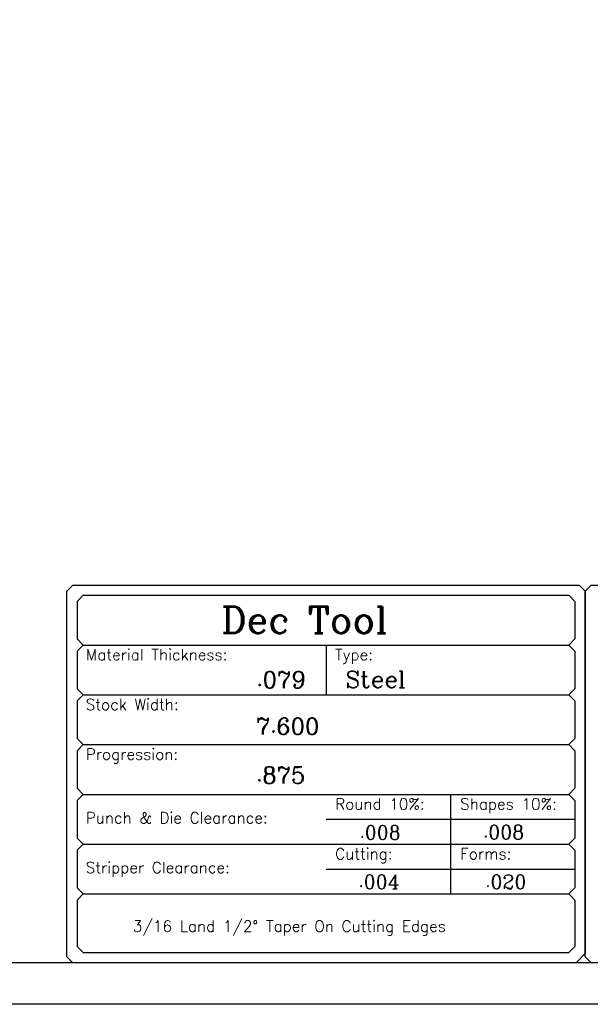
# Model space of a CAD drawing. Header units: inches. Extents: x -59 to 40, y -86 to 20.
# Tile 51 of 75: x 29.66 to 33.1, y -50.15 to -44.22. Entities that reach past the tile are written whole.
import ezdxf

# ---------------------------------------------------------------- set-up
doc = ezdxf.new("R2010")
doc.units = ezdxf.units.IN
doc.header["$MEASUREMENT"] = 0
for name, color, linetype in [('DSS-M-D', 2, 'Continuous'), ('DSS-M-S', 7, 'Continuous'), ('DST-M-D', 2, 'Continuous'), ('DST-M-S', 7, 'Continuous'), ('SVA-M-D', 2, 'Continuous'), ('SVA-M-S', 7, 'Continuous'), ('SVB-M-D', 2, 'Continuous'), ('SVB-M-S', 7, 'Continuous'), ('SVD-M-D', 2, 'Continuous'), ('SVD-M-S', 7, 'Continuous'), ('SVE-M-D', 2, 'Continuous'), ('SVE-M-S', 7, 'Continuous'), ('SVF-M-d', 2, 'Continuous'), ('SVF-M-S', 7, 'Continuous')]:
    doc.layers.add(name, color=color, linetype=linetype)
doc.styles.add('C', font='COMPLEX.SHX')

msp = doc.modelspace()

# ---------------------------------------------------------------- linework, layer by layer
at = {"layer": 'DSS-M-S'}
for p, q in [((30.00676, -47.72391), (30.04368, -47.68699)), ((30.04368, -47.68699), (32.96982, -47.68699)), ((33.00673, -47.72391), (32.96982, -47.68699)), ((30.00676, -47.72391), (30.00676, -47.95008)), ((33.00673, -47.72391), (33.00673, -47.95008)), ((30.00676, -47.95008), (30.04368, -47.98699)), ((30.00676, -48.02391), (30.04368, -47.98699)), ((30.04368, -47.98699), (32.96982, -47.98699)), ((31.50676, -47.98699), (31.50676, -48.28699)), ((33.00673, -47.95008), (32.96982, -47.98699)), ((33.00673, -48.02391), (32.96982, -47.98699)), ((30.00676, -48.02391), (30.00676, -48.25008)), ((33.00673, -48.02391), (33.00673, -48.25008)), ((30.00676, -48.25008), (30.04368, -48.28699)), ((30.00676, -48.32391), (30.04368, -48.28699)), ((30.04368, -48.28699), (32.96982, -48.28699)), ((33.00673, -48.25008), (32.96982, -48.28699)), ((33.00673, -48.32391), (32.96982, -48.28699)), ((30.00676, -48.32391), (30.00676, -48.55008)), ((33.00673, -48.32391), (33.00673, -48.55008)), ((30.00676, -48.55008), (30.04368, -48.58699)), ((30.00676, -48.62391), (30.04368, -48.58699)), ((30.04368, -48.58699), (32.96982, -48.58699)), ((33.00673, -48.55008), (32.96982, -48.58699)), ((33.00673, -48.62391), (32.96982, -48.58699)), ((30.00676, -48.62391), (30.00676, -48.85008)), ((33.00673, -48.62391), (33.00673, -48.85008)), ((30.00676, -48.85008), (30.04368, -48.88699)), ((30.00676, -48.92391), (30.04368, -48.88699)), ((30.04368, -48.88699), (32.96982, -48.88699)), ((32.25676, -48.88699), (32.25676, -49.18699)), ((33.00673, -48.85008), (32.96982, -48.88699)), ((33.00673, -48.92391), (32.96982, -48.88699)), ((30.00676, -48.92391), (30.00676, -49.15008)), ((33.00673, -48.92391), (33.00673, -49.15008)), ((31.50676, -49.03699), (33.00676, -49.03699)), ((30.00676, -49.15008), (30.04368, -49.18699)), ((33.00673, -49.15008), (32.96982, -49.18699)), ((30.00676, -49.2239), (30.04368, -49.18699)), ((30.00676, -49.2239), (30.00676, -49.45008)), ((30.04368, -49.18699), (32.96982, -49.18699)), ((32.25676, -49.18699), (32.25676, -49.48699)), ((33.00673, -49.2239), (32.96982, -49.18699)), ((33.00673, -49.2239), (33.00673, -49.45008)), ((31.50676, -49.33699), (33.00676, -49.33699)), ((30.00676, -49.45008), (30.04368, -49.48699)), ((33.00673, -49.45008), (32.96982, -49.48699)), ((30.00676, -49.5239), (30.04368, -49.48699)), ((30.00676, -49.5239), (30.00676, -49.80342)), ((30.04368, -49.48699), (32.96982, -49.48699)), ((33.00673, -49.5239), (32.96982, -49.48699)), ((33.00673, -49.5239), (33.00673, -49.80342)), ((30.00676, -49.80342), (30.04368, -49.84033)), ((33.00673, -49.80342), (32.96982, -49.84033)), ((30.04368, -49.84033), (32.96982, -49.84033))]:
    msp.add_line(p, q, dxfattribs=at)
at = {"layer": 'DSS-M-S', "color": 7}
for points in [[(-7.73176, -16.27682), (39.76824, -16.27682), (39.76824, -50.15183), (-7.73176, -50.15183)], [(-7.48176, -49.90183), (-7.48176, -16.52682), (39.51824, -16.52682), (39.51824, -49.90183)]]:
    msp.add_lwpolyline(points, close=True, dxfattribs=at)
at = {"layer": 'DSS-M-S'}
for points in [[(33.06826, -47.66238), (33.06826, -49.84649), (33.01292, -49.90183), (29.98215, -49.90183), (29.94524, -49.86492), (29.94524, -47.66238), (29.98215, -47.62547), (33.03134, -47.62547)], [(39.51824, -47.66238), (39.51824, -49.84649), (39.4629, -49.90183), (33.10517, -49.90183), (33.06826, -49.86492), (33.06826, -47.66238), (33.10517, -47.62547), (39.48133, -47.62547)]]:
    msp.add_lwpolyline(points, close=True, dxfattribs=at)
at = {"layer": 'DST-M-S'}
for p, q in [((30.00676, -47.72391), (30.04368, -47.68699)), ((30.04368, -47.68699), (32.96982, -47.68699)), ((33.00673, -47.72391), (32.96982, -47.68699)), ((30.00676, -47.72391), (30.00676, -47.95008)), ((33.00673, -47.72391), (33.00673, -47.95008)), ((30.00676, -47.95008), (30.04368, -47.98699)), ((30.00676, -48.02391), (30.04368, -47.98699)), ((30.04368, -47.98699), (32.96982, -47.98699)), ((31.50676, -47.98699), (31.50676, -48.28699)), ((33.00673, -47.95008), (32.96982, -47.98699)), ((33.00673, -48.02391), (32.96982, -47.98699)), ((30.00676, -48.02391), (30.00676, -48.25008)), ((33.00673, -48.02391), (33.00673, -48.25008)), ((30.00676, -48.25008), (30.04368, -48.28699)), ((30.00676, -48.32391), (30.04368, -48.28699)), ((30.04368, -48.28699), (32.96982, -48.28699)), ((33.00673, -48.25008), (32.96982, -48.28699)), ((33.00673, -48.32391), (32.96982, -48.28699)), ((30.00676, -48.32391), (30.00676, -48.55008)), ((33.00673, -48.32391), (33.00673, -48.55008)), ((30.00676, -48.55008), (30.04368, -48.58699)), ((30.00676, -48.62391), (30.04368, -48.58699)), ((30.04368, -48.58699), (32.96982, -48.58699)), ((33.00673, -48.55008), (32.96982, -48.58699)), ((33.00673, -48.62391), (32.96982, -48.58699)), ((30.00676, -48.62391), (30.00676, -48.85008)), ((33.00673, -48.62391), (33.00673, -48.85008)), ((30.00676, -48.85008), (30.04368, -48.88699)), ((30.00676, -48.92391), (30.04368, -48.88699)), ((30.04368, -48.88699), (32.96982, -48.88699)), ((32.25676, -48.88699), (32.25676, -49.18699)), ((33.00673, -48.85008), (32.96982, -48.88699)), ((33.00673, -48.92391), (32.96982, -48.88699)), ((30.00676, -48.92391), (30.00676, -49.15008)), ((33.00673, -48.92391), (33.00673, -49.15008)), ((31.50676, -49.03699), (33.00676, -49.03699)), ((30.00676, -49.15008), (30.04368, -49.18699)), ((33.00673, -49.15008), (32.96982, -49.18699)), ((30.00676, -49.2239), (30.04368, -49.18699)), ((30.00676, -49.2239), (30.00676, -49.45008)), ((30.04368, -49.18699), (32.96982, -49.18699)), ((32.25676, -49.18699), (32.25676, -49.48699)), ((33.00673, -49.2239), (32.96982, -49.18699)), ((33.00673, -49.2239), (33.00673, -49.45008)), ((31.50676, -49.33699), (33.00676, -49.33699)), ((30.00676, -49.45008), (30.04368, -49.48699)), ((33.00673, -49.45008), (32.96982, -49.48699)), ((30.00676, -49.5239), (30.04368, -49.48699)), ((30.00676, -49.5239), (30.00676, -49.80342)), ((30.04368, -49.48699), (32.96982, -49.48699)), ((33.00673, -49.5239), (32.96982, -49.48699)), ((33.00673, -49.5239), (33.00673, -49.80342)), ((30.00676, -49.80342), (30.04368, -49.84033)), ((33.00673, -49.80342), (32.96982, -49.84033)), ((30.04368, -49.84033), (32.96982, -49.84033))]:
    msp.add_line(p, q, dxfattribs=at)
at = {"layer": 'DST-M-S', "color": 7}
for points in [[(-7.73176, -16.27682), (39.76824, -16.27682), (39.76824, -50.15183), (-7.73176, -50.15183)], [(-7.48176, -49.90183), (-7.48176, -16.52682), (39.51824, -16.52682), (39.51824, -49.90183)]]:
    msp.add_lwpolyline(points, close=True, dxfattribs=at)
at = {"layer": 'DST-M-S'}
for points in [[(33.06826, -47.66238), (33.06826, -49.84649), (33.01292, -49.90183), (29.98215, -49.90183), (29.94524, -49.86492), (29.94524, -47.66238), (29.98215, -47.62547), (33.03134, -47.62547)], [(39.51824, -47.66238), (39.51824, -49.84649), (39.4629, -49.90183), (33.10517, -49.90183), (33.06826, -49.86492), (33.06826, -47.66238), (33.10517, -47.62547), (39.48133, -47.62547)]]:
    msp.add_lwpolyline(points, close=True, dxfattribs=at)
at = {"layer": 'SVA-M-S'}
for p, q in [((30.00676, -47.72391), (30.04368, -47.68699)), ((30.04368, -47.68699), (32.96982, -47.68699)), ((33.00673, -47.72391), (32.96982, -47.68699)), ((30.00676, -47.72391), (30.00676, -47.95008)), ((33.00673, -47.72391), (33.00673, -47.95008)), ((30.00676, -47.95008), (30.04368, -47.98699)), ((30.00676, -48.02391), (30.04368, -47.98699)), ((30.04368, -47.98699), (32.96982, -47.98699)), ((31.50676, -47.98699), (31.50676, -48.28699)), ((33.00673, -47.95008), (32.96982, -47.98699)), ((33.00673, -48.02391), (32.96982, -47.98699)), ((30.00676, -48.02391), (30.00676, -48.25008)), ((33.00673, -48.02391), (33.00673, -48.25008)), ((30.00676, -48.25008), (30.04368, -48.28699)), ((30.00676, -48.32391), (30.04368, -48.28699)), ((30.04368, -48.28699), (32.96982, -48.28699)), ((33.00673, -48.25008), (32.96982, -48.28699)), ((33.00673, -48.32391), (32.96982, -48.28699)), ((30.00676, -48.32391), (30.00676, -48.55008)), ((33.00673, -48.32391), (33.00673, -48.55008)), ((30.00676, -48.55008), (30.04368, -48.58699)), ((30.00676, -48.62391), (30.04368, -48.58699)), ((30.04368, -48.58699), (32.96982, -48.58699)), ((33.00673, -48.55008), (32.96982, -48.58699)), ((33.00673, -48.62391), (32.96982, -48.58699)), ((30.00676, -48.62391), (30.00676, -48.85008)), ((33.00673, -48.62391), (33.00673, -48.85008)), ((30.00676, -48.85008), (30.04368, -48.88699)), ((30.00676, -48.92391), (30.04368, -48.88699)), ((30.04368, -48.88699), (32.96982, -48.88699)), ((32.25676, -48.88699), (32.25676, -49.18699)), ((33.00673, -48.85008), (32.96982, -48.88699)), ((33.00673, -48.92391), (32.96982, -48.88699)), ((30.00676, -48.92391), (30.00676, -49.15008)), ((33.00673, -48.92391), (33.00673, -49.15008)), ((31.50676, -49.03699), (33.00676, -49.03699)), ((30.00676, -49.15008), (30.04368, -49.18699)), ((33.00673, -49.15008), (32.96982, -49.18699)), ((30.00676, -49.2239), (30.04368, -49.18699)), ((30.00676, -49.2239), (30.00676, -49.45008)), ((30.04368, -49.18699), (32.96982, -49.18699)), ((32.25676, -49.18699), (32.25676, -49.48699)), ((33.00673, -49.2239), (32.96982, -49.18699)), ((33.00673, -49.2239), (33.00673, -49.45008)), ((31.50676, -49.33699), (33.00676, -49.33699)), ((30.00676, -49.45008), (30.04368, -49.48699)), ((33.00673, -49.45008), (32.96982, -49.48699)), ((30.00676, -49.5239), (30.04368, -49.48699)), ((30.00676, -49.5239), (30.00676, -49.80342)), ((30.04368, -49.48699), (32.96982, -49.48699)), ((33.00673, -49.5239), (32.96982, -49.48699)), ((33.00673, -49.5239), (33.00673, -49.80342)), ((30.00676, -49.80342), (30.04368, -49.84033)), ((33.00673, -49.80342), (32.96982, -49.84033)), ((30.04368, -49.84033), (32.96982, -49.84033))]:
    msp.add_line(p, q, dxfattribs=at)
at = {"layer": 'SVA-M-S', "color": 7}
for points in [[(-7.73176, -16.27682), (39.76824, -16.27682), (39.76824, -50.15183), (-7.73176, -50.15183)], [(-7.48176, -49.90183), (-7.48176, -16.52682), (39.51824, -16.52682), (39.51824, -49.90183)]]:
    msp.add_lwpolyline(points, close=True, dxfattribs=at)
at = {"layer": 'SVA-M-S'}
for points in [[(33.06826, -47.66238), (33.06826, -49.84649), (33.01292, -49.90183), (29.98215, -49.90183), (29.94524, -49.86492), (29.94524, -47.66238), (29.98215, -47.62547), (33.03134, -47.62547)], [(39.51824, -47.66238), (39.51824, -49.84649), (39.4629, -49.90183), (33.10517, -49.90183), (33.06826, -49.86492), (33.06826, -47.66238), (33.10517, -47.62547), (39.48133, -47.62547)]]:
    msp.add_lwpolyline(points, close=True, dxfattribs=at)
at = {"layer": 'SVB-M-S'}
for p, q in [((30.00676, -47.72391), (30.04368, -47.68699)), ((30.04368, -47.68699), (32.96982, -47.68699)), ((33.00673, -47.72391), (32.96982, -47.68699)), ((30.00676, -47.72391), (30.00676, -47.95008)), ((33.00673, -47.72391), (33.00673, -47.95008)), ((30.00676, -47.95008), (30.04368, -47.98699)), ((30.00676, -48.02391), (30.04368, -47.98699)), ((30.04368, -47.98699), (32.96982, -47.98699)), ((31.50676, -47.98699), (31.50676, -48.28699)), ((33.00673, -47.95008), (32.96982, -47.98699)), ((33.00673, -48.02391), (32.96982, -47.98699)), ((30.00676, -48.02391), (30.00676, -48.25008)), ((33.00673, -48.02391), (33.00673, -48.25008)), ((30.00676, -48.25008), (30.04368, -48.28699)), ((30.00676, -48.32391), (30.04368, -48.28699)), ((30.04368, -48.28699), (32.96982, -48.28699)), ((33.00673, -48.25008), (32.96982, -48.28699)), ((33.00673, -48.32391), (32.96982, -48.28699)), ((30.00676, -48.32391), (30.00676, -48.55008)), ((33.00673, -48.32391), (33.00673, -48.55008)), ((30.00676, -48.55008), (30.04368, -48.58699)), ((30.00676, -48.62391), (30.04368, -48.58699)), ((30.04368, -48.58699), (32.96982, -48.58699)), ((33.00673, -48.55008), (32.96982, -48.58699)), ((33.00673, -48.62391), (32.96982, -48.58699)), ((30.00676, -48.62391), (30.00676, -48.85008)), ((33.00673, -48.62391), (33.00673, -48.85008)), ((30.00676, -48.85008), (30.04368, -48.88699)), ((30.00676, -48.92391), (30.04368, -48.88699)), ((30.04368, -48.88699), (32.96982, -48.88699)), ((32.25676, -48.88699), (32.25676, -49.18699)), ((33.00673, -48.85008), (32.96982, -48.88699)), ((33.00673, -48.92391), (32.96982, -48.88699)), ((30.00676, -48.92391), (30.00676, -49.15008)), ((33.00673, -48.92391), (33.00673, -49.15008)), ((31.50676, -49.03699), (33.00676, -49.03699)), ((30.00676, -49.15008), (30.04368, -49.18699)), ((33.00673, -49.15008), (32.96982, -49.18699)), ((30.00676, -49.2239), (30.04368, -49.18699)), ((30.00676, -49.2239), (30.00676, -49.45008)), ((30.04368, -49.18699), (32.96982, -49.18699)), ((32.25676, -49.18699), (32.25676, -49.48699)), ((33.00673, -49.2239), (32.96982, -49.18699)), ((33.00673, -49.2239), (33.00673, -49.45008)), ((31.50676, -49.33699), (33.00676, -49.33699)), ((30.00676, -49.45008), (30.04368, -49.48699)), ((33.00673, -49.45008), (32.96982, -49.48699)), ((30.00676, -49.5239), (30.04368, -49.48699)), ((30.00676, -49.5239), (30.00676, -49.80342)), ((30.04368, -49.48699), (32.96982, -49.48699)), ((33.00673, -49.5239), (32.96982, -49.48699)), ((33.00673, -49.5239), (33.00673, -49.80342)), ((30.00676, -49.80342), (30.04368, -49.84033)), ((33.00673, -49.80342), (32.96982, -49.84033)), ((30.04368, -49.84033), (32.96982, -49.84033))]:
    msp.add_line(p, q, dxfattribs=at)
at = {"layer": 'SVB-M-S', "color": 7}
for points in [[(-7.73176, -16.27682), (39.76824, -16.27682), (39.76824, -50.15183), (-7.73176, -50.15183)], [(-7.48176, -49.90183), (-7.48176, -16.52682), (39.51824, -16.52682), (39.51824, -49.90183)]]:
    msp.add_lwpolyline(points, close=True, dxfattribs=at)
at = {"layer": 'SVB-M-S'}
for points in [[(33.06826, -47.66238), (33.06826, -49.84649), (33.01292, -49.90183), (29.98215, -49.90183), (29.94524, -49.86492), (29.94524, -47.66238), (29.98215, -47.62547), (33.03134, -47.62547)], [(39.51824, -47.66238), (39.51824, -49.84649), (39.4629, -49.90183), (33.10517, -49.90183), (33.06826, -49.86492), (33.06826, -47.66238), (33.10517, -47.62547), (39.48133, -47.62547)]]:
    msp.add_lwpolyline(points, close=True, dxfattribs=at)
at = {"layer": 'SVD-M-S'}
for p, q in [((30.00676, -47.72391), (30.04368, -47.68699)), ((30.04368, -47.68699), (32.96982, -47.68699)), ((33.00673, -47.72391), (32.96982, -47.68699)), ((30.00676, -47.72391), (30.00676, -47.95008)), ((33.00673, -47.72391), (33.00673, -47.95008)), ((30.00676, -47.95008), (30.04368, -47.98699)), ((30.00676, -48.02391), (30.04368, -47.98699)), ((30.04368, -47.98699), (32.96982, -47.98699)), ((31.50676, -47.98699), (31.50676, -48.28699)), ((33.00673, -47.95008), (32.96982, -47.98699)), ((33.00673, -48.02391), (32.96982, -47.98699)), ((30.00676, -48.02391), (30.00676, -48.25008)), ((33.00673, -48.02391), (33.00673, -48.25008)), ((30.00676, -48.25008), (30.04368, -48.28699)), ((30.00676, -48.32391), (30.04368, -48.28699)), ((30.04368, -48.28699), (32.96982, -48.28699)), ((33.00673, -48.25008), (32.96982, -48.28699)), ((33.00673, -48.32391), (32.96982, -48.28699)), ((30.00676, -48.32391), (30.00676, -48.55008)), ((33.00673, -48.32391), (33.00673, -48.55008)), ((30.00676, -48.55008), (30.04368, -48.58699)), ((30.00676, -48.62391), (30.04368, -48.58699)), ((30.04368, -48.58699), (32.96982, -48.58699)), ((33.00673, -48.55008), (32.96982, -48.58699)), ((33.00673, -48.62391), (32.96982, -48.58699)), ((30.00676, -48.62391), (30.00676, -48.85008)), ((33.00673, -48.62391), (33.00673, -48.85008)), ((30.00676, -48.85008), (30.04368, -48.88699)), ((30.00676, -48.92391), (30.04368, -48.88699)), ((30.04368, -48.88699), (32.96982, -48.88699)), ((32.25676, -48.88699), (32.25676, -49.18699)), ((33.00673, -48.85008), (32.96982, -48.88699)), ((33.00673, -48.92391), (32.96982, -48.88699)), ((30.00676, -48.92391), (30.00676, -49.15008)), ((33.00673, -48.92391), (33.00673, -49.15008)), ((31.50676, -49.03699), (33.00676, -49.03699)), ((30.00676, -49.15008), (30.04368, -49.18699)), ((33.00673, -49.15008), (32.96982, -49.18699)), ((30.00676, -49.2239), (30.04368, -49.18699)), ((30.00676, -49.2239), (30.00676, -49.45008)), ((30.04368, -49.18699), (32.96982, -49.18699)), ((32.25676, -49.18699), (32.25676, -49.48699)), ((33.00673, -49.2239), (32.96982, -49.18699)), ((33.00673, -49.2239), (33.00673, -49.45008)), ((31.50676, -49.33699), (33.00676, -49.33699)), ((30.00676, -49.45008), (30.04368, -49.48699)), ((33.00673, -49.45008), (32.96982, -49.48699)), ((30.00676, -49.5239), (30.04368, -49.48699)), ((30.00676, -49.5239), (30.00676, -49.80342)), ((30.04368, -49.48699), (32.96982, -49.48699)), ((33.00673, -49.5239), (32.96982, -49.48699)), ((33.00673, -49.5239), (33.00673, -49.80342)), ((30.00676, -49.80342), (30.04368, -49.84033)), ((33.00673, -49.80342), (32.96982, -49.84033)), ((30.04368, -49.84033), (32.96982, -49.84033))]:
    msp.add_line(p, q, dxfattribs=at)
at = {"layer": 'SVD-M-S', "color": 7}
for points in [[(-7.73176, -16.27682), (39.76824, -16.27682), (39.76824, -50.15183), (-7.73176, -50.15183)], [(-7.48176, -49.90183), (-7.48176, -16.52682), (39.51824, -16.52682), (39.51824, -49.90183)]]:
    msp.add_lwpolyline(points, close=True, dxfattribs=at)
at = {"layer": 'SVD-M-S'}
for points in [[(33.06826, -47.66238), (33.06826, -49.84649), (33.01292, -49.90183), (29.98215, -49.90183), (29.94524, -49.86492), (29.94524, -47.66238), (29.98215, -47.62547), (33.03134, -47.62547)], [(39.51824, -47.66238), (39.51824, -49.84649), (39.4629, -49.90183), (33.10517, -49.90183), (33.06826, -49.86492), (33.06826, -47.66238), (33.10517, -47.62547), (39.48133, -47.62547)]]:
    msp.add_lwpolyline(points, close=True, dxfattribs=at)
at = {"layer": 'SVE-M-S'}
for p, q in [((30.00676, -47.72391), (30.04368, -47.68699)), ((30.04368, -47.68699), (32.96982, -47.68699)), ((33.00673, -47.72391), (32.96982, -47.68699)), ((30.00676, -47.72391), (30.00676, -47.95008)), ((33.00673, -47.72391), (33.00673, -47.95008)), ((30.00676, -47.95008), (30.04368, -47.98699)), ((30.00676, -48.02391), (30.04368, -47.98699)), ((30.04368, -47.98699), (32.96982, -47.98699)), ((31.50676, -47.98699), (31.50676, -48.28699)), ((33.00673, -47.95008), (32.96982, -47.98699)), ((33.00673, -48.02391), (32.96982, -47.98699)), ((30.00676, -48.02391), (30.00676, -48.25008)), ((33.00673, -48.02391), (33.00673, -48.25008)), ((30.00676, -48.25008), (30.04368, -48.28699)), ((30.00676, -48.32391), (30.04368, -48.28699)), ((30.04368, -48.28699), (32.96982, -48.28699)), ((33.00673, -48.25008), (32.96982, -48.28699)), ((33.00673, -48.32391), (32.96982, -48.28699)), ((30.00676, -48.32391), (30.00676, -48.55008)), ((33.00673, -48.32391), (33.00673, -48.55008)), ((30.00676, -48.55008), (30.04368, -48.58699)), ((30.00676, -48.62391), (30.04368, -48.58699)), ((30.04368, -48.58699), (32.96982, -48.58699)), ((33.00673, -48.55008), (32.96982, -48.58699)), ((33.00673, -48.62391), (32.96982, -48.58699)), ((30.00676, -48.62391), (30.00676, -48.85008)), ((33.00673, -48.62391), (33.00673, -48.85008)), ((30.00676, -48.85008), (30.04368, -48.88699)), ((30.00676, -48.92391), (30.04368, -48.88699)), ((30.04368, -48.88699), (32.96982, -48.88699)), ((32.25676, -48.88699), (32.25676, -49.18699)), ((33.00673, -48.85008), (32.96982, -48.88699)), ((33.00673, -48.92391), (32.96982, -48.88699)), ((30.00676, -48.92391), (30.00676, -49.15008)), ((33.00673, -48.92391), (33.00673, -49.15008)), ((31.50676, -49.03699), (33.00676, -49.03699)), ((30.00676, -49.15008), (30.04368, -49.18699)), ((33.00673, -49.15008), (32.96982, -49.18699)), ((30.00676, -49.2239), (30.04368, -49.18699)), ((30.00676, -49.2239), (30.00676, -49.45008)), ((30.04368, -49.18699), (32.96982, -49.18699)), ((32.25676, -49.18699), (32.25676, -49.48699)), ((33.00673, -49.2239), (32.96982, -49.18699)), ((33.00673, -49.2239), (33.00673, -49.45008)), ((31.50676, -49.33699), (33.00676, -49.33699)), ((30.00676, -49.45008), (30.04368, -49.48699)), ((33.00673, -49.45008), (32.96982, -49.48699)), ((30.00676, -49.5239), (30.04368, -49.48699)), ((30.00676, -49.5239), (30.00676, -49.80342)), ((30.04368, -49.48699), (32.96982, -49.48699)), ((33.00673, -49.5239), (32.96982, -49.48699)), ((33.00673, -49.5239), (33.00673, -49.80342)), ((30.00676, -49.80342), (30.04368, -49.84033)), ((33.00673, -49.80342), (32.96982, -49.84033)), ((30.04368, -49.84033), (32.96982, -49.84033))]:
    msp.add_line(p, q, dxfattribs=at)
at = {"layer": 'SVE-M-S', "color": 7}
for points in [[(-7.73176, -16.27682), (39.76824, -16.27682), (39.76824, -50.15183), (-7.73176, -50.15183)], [(-7.48176, -49.90183), (-7.48176, -16.52682), (39.51824, -16.52682), (39.51824, -49.90183)]]:
    msp.add_lwpolyline(points, close=True, dxfattribs=at)
at = {"layer": 'SVE-M-S'}
for points in [[(33.06826, -47.66238), (33.06826, -49.84649), (33.01292, -49.90183), (29.98215, -49.90183), (29.94524, -49.86492), (29.94524, -47.66238), (29.98215, -47.62547), (33.03134, -47.62547)], [(39.51824, -47.66238), (39.51824, -49.84649), (39.4629, -49.90183), (33.10517, -49.90183), (33.06826, -49.86492), (33.06826, -47.66238), (33.10517, -47.62547), (39.48133, -47.62547)]]:
    msp.add_lwpolyline(points, close=True, dxfattribs=at)
at = {"layer": 'SVF-M-S'}
for p, q in [((30.00676, -47.72391), (30.04368, -47.68699)), ((30.04368, -47.68699), (32.96982, -47.68699)), ((33.00673, -47.72391), (32.96982, -47.68699)), ((30.00676, -47.72391), (30.00676, -47.95008)), ((33.00673, -47.72391), (33.00673, -47.95008)), ((30.00676, -47.95008), (30.04368, -47.98699)), ((30.00676, -48.02391), (30.04368, -47.98699)), ((30.04368, -47.98699), (32.96982, -47.98699)), ((31.50676, -47.98699), (31.50676, -48.28699)), ((33.00673, -47.95008), (32.96982, -47.98699)), ((33.00673, -48.02391), (32.96982, -47.98699)), ((30.00676, -48.02391), (30.00676, -48.25008)), ((33.00673, -48.02391), (33.00673, -48.25008)), ((30.00676, -48.25008), (30.04368, -48.28699)), ((30.00676, -48.32391), (30.04368, -48.28699)), ((30.04368, -48.28699), (32.96982, -48.28699)), ((33.00673, -48.25008), (32.96982, -48.28699)), ((33.00673, -48.32391), (32.96982, -48.28699)), ((30.00676, -48.32391), (30.00676, -48.55008)), ((33.00673, -48.32391), (33.00673, -48.55008)), ((30.00676, -48.55008), (30.04368, -48.58699)), ((30.00676, -48.62391), (30.04368, -48.58699)), ((30.04368, -48.58699), (32.96982, -48.58699)), ((33.00673, -48.55008), (32.96982, -48.58699)), ((33.00673, -48.62391), (32.96982, -48.58699)), ((30.00676, -48.62391), (30.00676, -48.85008)), ((33.00673, -48.62391), (33.00673, -48.85008)), ((30.00676, -48.85008), (30.04368, -48.88699)), ((30.00676, -48.92391), (30.04368, -48.88699)), ((30.04368, -48.88699), (32.96982, -48.88699)), ((32.25676, -48.88699), (32.25676, -49.18699)), ((33.00673, -48.85008), (32.96982, -48.88699)), ((33.00673, -48.92391), (32.96982, -48.88699)), ((30.00676, -48.92391), (30.00676, -49.15008)), ((33.00673, -48.92391), (33.00673, -49.15008)), ((31.50676, -49.03699), (33.00676, -49.03699)), ((30.00676, -49.15008), (30.04368, -49.18699)), ((33.00673, -49.15008), (32.96982, -49.18699)), ((30.00676, -49.2239), (30.04368, -49.18699)), ((30.00676, -49.2239), (30.00676, -49.45008)), ((30.04368, -49.18699), (32.96982, -49.18699)), ((32.25676, -49.18699), (32.25676, -49.48699)), ((33.00673, -49.2239), (32.96982, -49.18699)), ((33.00673, -49.2239), (33.00673, -49.45008)), ((31.50676, -49.33699), (33.00676, -49.33699)), ((30.00676, -49.45008), (30.04368, -49.48699)), ((33.00673, -49.45008), (32.96982, -49.48699)), ((30.00676, -49.5239), (30.04368, -49.48699)), ((30.00676, -49.5239), (30.00676, -49.80342)), ((30.04368, -49.48699), (32.96982, -49.48699)), ((33.00673, -49.5239), (32.96982, -49.48699)), ((33.00673, -49.5239), (33.00673, -49.80342)), ((30.00676, -49.80342), (30.04368, -49.84033)), ((33.00673, -49.80342), (32.96982, -49.84033)), ((30.04368, -49.84033), (32.96982, -49.84033))]:
    msp.add_line(p, q, dxfattribs=at)
at = {"layer": 'SVF-M-S', "color": 7}
for points in [[(-7.73176, -16.27682), (39.76824, -16.27682), (39.76824, -50.15183), (-7.73176, -50.15183)], [(-7.48176, -49.90183), (-7.48176, -16.52682), (39.51824, -16.52682), (39.51824, -49.90183)]]:
    msp.add_lwpolyline(points, close=True, dxfattribs=at)
at = {"layer": 'SVF-M-S'}
for points in [[(33.06826, -47.66238), (33.06826, -49.84649), (33.01292, -49.90183), (29.98215, -49.90183), (29.94524, -49.86492), (29.94524, -47.66238), (29.98215, -47.62547), (33.03134, -47.62547)], [(39.51824, -47.66238), (39.51824, -49.84649), (39.4629, -49.90183), (33.10517, -49.90183), (33.06826, -49.86492), (33.06826, -47.66238), (33.10517, -47.62547), (39.48133, -47.62547)]]:
    msp.add_lwpolyline(points, close=True, dxfattribs=at)

# ---------------------------------------------------------------- texts
at = {"layer": 'DSS-M-D', "style": 'C'}
for s, height, p in [('Material Thickness:', 0.0672911, (30.05918, -48.07847)), ('Type:', 0.067291, (31.56167, -48.07847)), ('Stock Width:', 0.0672911, (30.05918, -48.37847)), ('Progression:', 0.0672911, (30.05918, -48.67847)), ('Round 10%%%:', 0.0672911, (31.56167, -48.97847)), ('Shapes 10%%%:', 0.0672911, (32.31512, -48.97847)), ('Punch & Die Clearance:', 0.0672911, (30.05918, -49.06168)), ('Cutting:', 0.067291, (31.56167, -49.27847)), ('Forms:', 0.067291, (32.31512, -49.27847)), ('Stripper Clearance:', 0.0672911, (30.05918, -49.36168)), ('3/16 Land 1/2%%d Taper On Cutting Edges', 0.0672911, (30.34292, -49.71503))]:
    msp.add_text(s, height=height, dxfattribs=at).set_placement(p)
at = {"layer": 'DSS-M-S', "style": 'C'}
for s, height, p in [('Dec Tool', 0.160217, (30.87616, -47.91589)), ('.079', 0.100937, (31.08989, -48.24671)), ('Steel', 0.100937, (31.62468, -48.24453)), ('7.600', 0.100937, (31.08552, -48.527)), ('.875', 0.100937, (31.0877, -48.82133)), ('.008', 0.084114, (31.71121, -49.15857)), ('.008', 0.084114, (32.45531, -49.15638)), ('.004', 0.084114, (31.70465, -49.45605)), ('.020', 0.084114, (32.46842, -49.45605))]:
    msp.add_text(s, height=height, dxfattribs=at).set_placement(p)
at = {"layer": 'DST-M-D', "style": 'C'}
for s, height, p in [('Material Thickness:', 0.0672911, (30.05918, -48.07847)), ('Type:', 0.067291, (31.56167, -48.07847)), ('Stock Width:', 0.0672911, (30.05918, -48.37847)), ('Progression:', 0.0672911, (30.05918, -48.67847)), ('Round 10%%%:', 0.0672911, (31.56167, -48.97847)), ('Shapes 10%%%:', 0.0672911, (32.31512, -48.97847)), ('Punch & Die Clearance:', 0.0672911, (30.05918, -49.06168)), ('Cutting:', 0.067291, (31.56167, -49.27847)), ('Forms:', 0.067291, (32.31512, -49.27847)), ('Stripper Clearance:', 0.0672911, (30.05918, -49.36168)), ('3/16 Land 1/2%%d Taper On Cutting Edges', 0.0672911, (30.34292, -49.71503))]:
    msp.add_text(s, height=height, dxfattribs=at).set_placement(p)
at = {"layer": 'DST-M-S', "style": 'C'}
for s, height, p in [('Dec Tool', 0.160217, (30.87616, -47.91589)), ('.079', 0.100937, (31.08989, -48.24671)), ('Steel', 0.100937, (31.62468, -48.24453)), ('7.600', 0.100937, (31.08552, -48.527)), ('.875', 0.100937, (31.0877, -48.82133)), ('.008', 0.084114, (31.71121, -49.15857)), ('.008', 0.084114, (32.45531, -49.15638)), ('.004', 0.084114, (31.70465, -49.45605)), ('.020', 0.084114, (32.46842, -49.45605))]:
    msp.add_text(s, height=height, dxfattribs=at).set_placement(p)
at = {"layer": 'SVA-M-D', "style": 'C'}
for s, height, p in [('Material Thickness:', 0.0672911, (30.05918, -48.07847)), ('Type:', 0.067291, (31.56167, -48.07847)), ('Stock Width:', 0.0672911, (30.05918, -48.37847)), ('Progression:', 0.0672911, (30.05918, -48.67847)), ('Round 10%%%:', 0.0672911, (31.56167, -48.97847)), ('Shapes 10%%%:', 0.0672911, (32.31512, -48.97847)), ('Punch & Die Clearance:', 0.0672911, (30.05918, -49.06168)), ('Cutting:', 0.067291, (31.56167, -49.27847)), ('Forms:', 0.067291, (32.31512, -49.27847)), ('Stripper Clearance:', 0.0672911, (30.05918, -49.36168)), ('3/16 Land 1/2%%d Taper On Cutting Edges', 0.0672911, (30.34292, -49.71503))]:
    msp.add_text(s, height=height, dxfattribs=at).set_placement(p)
at = {"layer": 'SVA-M-S', "style": 'C'}
for s, height, p in [('Dec Tool', 0.160217, (30.87616, -47.91589)), ('.079', 0.100937, (31.08989, -48.24671)), ('Steel', 0.100937, (31.62468, -48.24453)), ('7.600', 0.100937, (31.08552, -48.527)), ('.875', 0.100937, (31.0877, -48.82133)), ('.008', 0.084114, (31.71121, -49.15857)), ('.008', 0.084114, (32.45531, -49.15638)), ('.004', 0.084114, (31.70465, -49.45605)), ('.020', 0.084114, (32.46842, -49.45605))]:
    msp.add_text(s, height=height, dxfattribs=at).set_placement(p)
at = {"layer": 'SVB-M-D', "style": 'C'}
for s, height, p in [('Material Thickness:', 0.0672911, (30.05918, -48.07847)), ('Type:', 0.067291, (31.56167, -48.07847)), ('Stock Width:', 0.0672911, (30.05918, -48.37847)), ('Progression:', 0.0672911, (30.05918, -48.67847)), ('Round 10%%%:', 0.0672911, (31.56167, -48.97847)), ('Shapes 10%%%:', 0.0672911, (32.31512, -48.97847)), ('Punch & Die Clearance:', 0.0672911, (30.05918, -49.06168)), ('Cutting:', 0.067291, (31.56167, -49.27847)), ('Forms:', 0.067291, (32.31512, -49.27847)), ('Stripper Clearance:', 0.0672911, (30.05918, -49.36168)), ('3/16 Land 1/2%%d Taper On Cutting Edges', 0.0672911, (30.34292, -49.71503))]:
    msp.add_text(s, height=height, dxfattribs=at).set_placement(p)
at = {"layer": 'SVB-M-S', "style": 'C'}
for s, height, p in [('Dec Tool', 0.160217, (30.87616, -47.91589)), ('.079', 0.100937, (31.08989, -48.24671)), ('Steel', 0.100937, (31.62468, -48.24453)), ('7.600', 0.100937, (31.08552, -48.527)), ('.875', 0.100937, (31.0877, -48.82133)), ('.008', 0.084114, (31.71121, -49.15857)), ('.008', 0.084114, (32.45531, -49.15638)), ('.004', 0.084114, (31.70465, -49.45605)), ('.020', 0.084114, (32.46842, -49.45605))]:
    msp.add_text(s, height=height, dxfattribs=at).set_placement(p)
at = {"layer": 'SVD-M-D', "style": 'C'}
for s, height, p in [('Material Thickness:', 0.0672911, (30.05918, -48.07847)), ('Type:', 0.067291, (31.56167, -48.07847)), ('Stock Width:', 0.0672911, (30.05918, -48.37847)), ('Progression:', 0.0672911, (30.05918, -48.67847)), ('Round 10%%%:', 0.0672911, (31.56167, -48.97847)), ('Shapes 10%%%:', 0.0672911, (32.31512, -48.97847)), ('Punch & Die Clearance:', 0.0672911, (30.05918, -49.06168)), ('Cutting:', 0.067291, (31.56167, -49.27847)), ('Forms:', 0.067291, (32.31512, -49.27847)), ('Stripper Clearance:', 0.0672911, (30.05918, -49.36168)), ('3/16 Land 1/2%%d Taper On Cutting Edges', 0.0672911, (30.34292, -49.71503))]:
    msp.add_text(s, height=height, dxfattribs=at).set_placement(p)
at = {"layer": 'SVD-M-S', "style": 'C'}
for s, height, p in [('Dec Tool', 0.160217, (30.87616, -47.91589)), ('.079', 0.100937, (31.08989, -48.24671)), ('Steel', 0.100937, (31.62468, -48.24453)), ('7.600', 0.100937, (31.08552, -48.527)), ('.875', 0.100937, (31.0877, -48.82133)), ('.008', 0.084114, (31.71121, -49.15857)), ('.008', 0.084114, (32.45531, -49.15638)), ('.004', 0.084114, (31.70465, -49.45605)), ('.020', 0.084114, (32.46842, -49.45605))]:
    msp.add_text(s, height=height, dxfattribs=at).set_placement(p)
at = {"layer": 'SVE-M-D', "style": 'C'}
for s, height, p in [('Material Thickness:', 0.0672911, (30.05918, -48.07847)), ('Type:', 0.067291, (31.56167, -48.07847)), ('Stock Width:', 0.0672911, (30.05918, -48.37847)), ('Progression:', 0.0672911, (30.05918, -48.67847)), ('Round 10%%%:', 0.0672911, (31.56167, -48.97847)), ('Shapes 10%%%:', 0.0672911, (32.31512, -48.97847)), ('Punch & Die Clearance:', 0.0672911, (30.05918, -49.06168)), ('Cutting:', 0.067291, (31.56167, -49.27847)), ('Forms:', 0.067291, (32.31512, -49.27847)), ('Stripper Clearance:', 0.0672911, (30.05918, -49.36168)), ('3/16 Land 1/2%%d Taper On Cutting Edges', 0.0672911, (30.34292, -49.71503))]:
    msp.add_text(s, height=height, dxfattribs=at).set_placement(p)
at = {"layer": 'SVE-M-S', "style": 'C'}
for s, height, p in [('Dec Tool', 0.160217, (30.87616, -47.91589)), ('.079', 0.100937, (31.08989, -48.24671)), ('Steel', 0.100937, (31.62468, -48.24453)), ('7.600', 0.100937, (31.08552, -48.527)), ('.875', 0.100937, (31.0877, -48.82133)), ('.008', 0.084114, (31.71121, -49.15857)), ('.008', 0.084114, (32.45531, -49.15638)), ('.004', 0.084114, (31.70465, -49.45605)), ('.020', 0.084114, (32.46842, -49.45605))]:
    msp.add_text(s, height=height, dxfattribs=at).set_placement(p)
at = {"layer": 'SVF-M-d', "style": 'C'}
for s, height, p in [('Material Thickness:', 0.0672911, (30.05918, -48.07847)), ('Type:', 0.067291, (31.56167, -48.07847)), ('Stock Width:', 0.0672911, (30.05918, -48.37847)), ('Progression:', 0.0672911, (30.05918, -48.67847)), ('Round 10%%%:', 0.0672911, (31.56167, -48.97847)), ('Shapes 10%%%:', 0.0672911, (32.31512, -48.97847)), ('Punch & Die Clearance:', 0.0672911, (30.05918, -49.06168)), ('Cutting:', 0.067291, (31.56167, -49.27847)), ('Forms:', 0.067291, (32.31512, -49.27847)), ('Stripper Clearance:', 0.0672911, (30.05918, -49.36168)), ('3/16 Land 1/2%%d Taper On Cutting Edges', 0.0672911, (30.34292, -49.71503))]:
    msp.add_text(s, height=height, dxfattribs=at).set_placement(p)
at = {"layer": 'SVF-M-S', "style": 'C'}
for s, height, p in [('Dec Tool', 0.160217, (30.87616, -47.91589)), ('.079', 0.100937, (31.08989, -48.24671)), ('Steel', 0.100937, (31.62468, -48.24453)), ('7.600', 0.100937, (31.08552, -48.527)), ('.875', 0.100937, (31.0877, -48.82133)), ('.008', 0.084114, (31.71121, -49.15857)), ('.008', 0.084114, (32.45531, -49.15638)), ('.004', 0.084114, (31.70465, -49.45605)), ('.020', 0.084114, (32.46842, -49.45605))]:
    msp.add_text(s, height=height, dxfattribs=at).set_placement(p)

doc.saveas('drawing.dxf')
